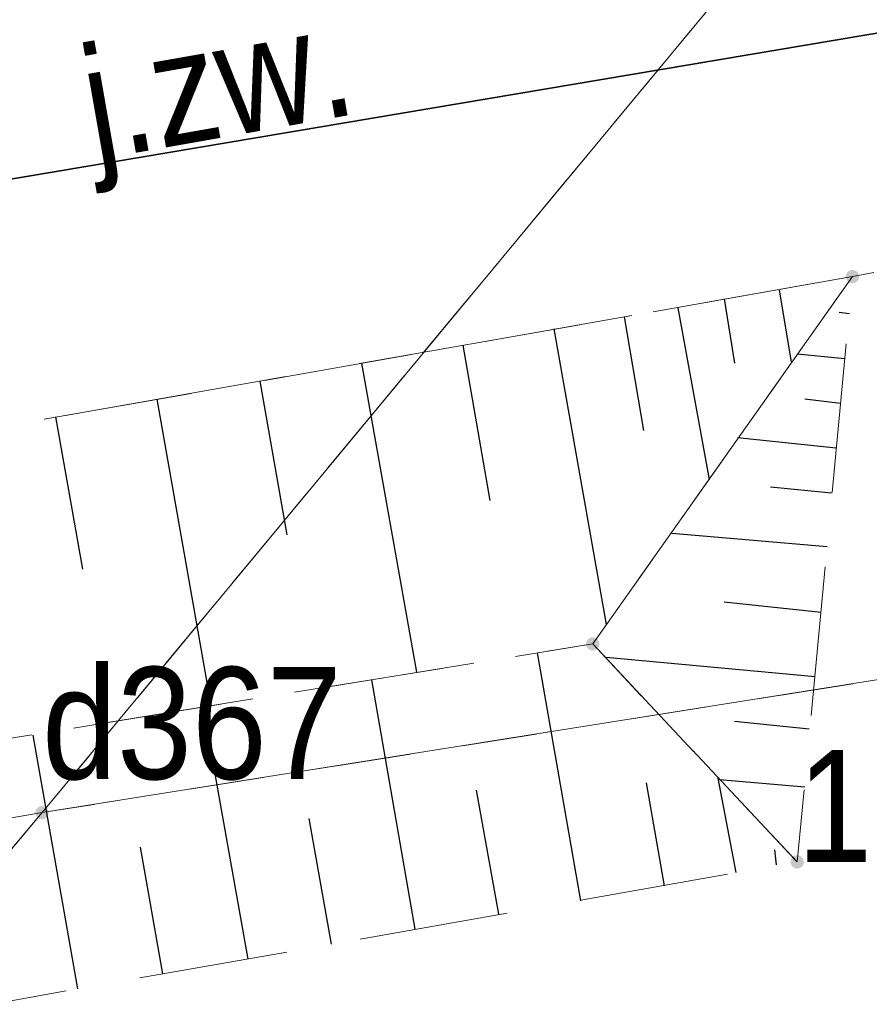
# Model space of a CAD drawing. Header units: metres. Extents: x 5590113 to 5596324, y 5910954 to 5916249.
# Tile 172 of 256: x 5592548 to 5592554, y 5913885 to 5913892. Entities that reach past the tile are written whole.
import ezdxf
from ezdxf.enums import TextEntityAlignment as Align

# ---------------------------------------------------------------- set-up
doc = ezdxf.new("R2010")
doc.units = ezdxf.units.M
for name, pattern in [('1.0_0.5', [1.5, 1, -0.5]), ('1.5_0.5', [2, 1.5, -0.5]), ('219-500', [0]), ('egug-500', [1, 0.5, -0.5])]:
    doc.linetypes.add(name, pattern=pattern)
doc.layers.get('0').update_dxf_attribs({"color": 2, "lineweight": 5})
doc.styles.get("Standard").update_dxf_attribs({"font": 'Working1250', "width": 0.75})

# ---------------------------------------------------------------- blocks, each defined once
blk = doc.blocks.new('203')
at = {"linetype": 'Continuous', "lineweight": 0}
h = blk.add_hatch(color=0, dxfattribs=at)
edge = h.paths.add_edge_path()
edge.add_arc((0, 0), 0.045, 0, 360)
blk = doc.blocks.new('PW01')
at = {"linetype": 'Continuous', "lineweight": 13}
h = blk.add_hatch(color=0, dxfattribs=at)
edge = h.paths.add_edge_path()
edge.add_arc((0, 0), 0.045, 0, 360)

msp = doc.modelspace()

# ---------------------------------------------------------------- linework, layer by layer
at = {"layer": '000 Inne (niezydentyfikowane)', "color": 7, "linetype": 'CONTINUOUS', "lineweight": 25, "flags": 128}
for points in [[(5592552.94, 5913889.85), (5592553.01, 5913889.42)], [(5592553.31, 5913889.91), (5592553.39, 5913889.43)], [(5592552.63, 5913889.79), (5592552.84, 5913888.64)], [(5592552.27, 5913889.73), (5592552.4, 5913888.97)], [(5592553.78, 5913889.75), (5592553.71, 5913889.76)], [(5592551.8, 5913889.65), (5592552.15, 5913887.67)], [(5592551.19, 5913889.54), (5592551.37, 5913888.5)], [(5592553.75, 5913889.45), (5592553.43, 5913889.48)], [(5592550.51, 5913889.42), (5592550.88, 5913887.35)], [(5592549.83, 5913889.3), (5592550.01, 5913888.27)], [(5592549.14, 5913889.18), (5592549.5, 5913887.13)], [(5592553.72, 5913889.15), (5592553.48, 5913889.18)], [(5592548.46, 5913889.06), (5592548.64, 5913888.04)], [(5592553.69, 5913888.85), (5592553.03, 5913888.92)], [(5592553.66, 5913888.55), (5592553.25, 5913888.59)], [(5592553.63, 5913888.19), (5592552.59, 5913888.28)], [(5592553.59, 5913887.75), (5592552.94, 5913887.82)], [(5592551.98, 5913885.82), (5592551.69, 5913887.48)], [(5592553.55, 5913887.32), (5592552.15, 5913887.45)], [(5592550.87, 5913885.63), (5592550.58, 5913887.3)], [(5592549.75, 5913885.43), (5592549.45, 5913887.12)], [(5592553.51, 5913886.97), (5592553.01, 5913887.02)], [(5592548.61, 5913885.23), (5592548.31, 5913886.93)], [(5592553.02, 5913886.01), (5592552.9, 5913886.64)], [(5592553.48, 5913886.58), (5592552.91, 5913886.63)], [(5592551.43, 5913885.73), (5592551.28, 5913886.56)], [(5592552.54, 5913885.92), (5592552.42, 5913886.61)], [(5592550.31, 5913885.53), (5592550.16, 5913886.37)], [(5592549.18, 5913885.33), (5592549.03, 5913886.18)], [(5592553.29, 5913886.06), (5592553.28, 5913886.16)]]:
    msp.add_lwpolyline(points, dxfattribs=at)
at = {"layer": '218-kontur użytku gruntowego', "color": 3, "linetype": 'egug-500', "lineweight": 18, "flags": 128}
for points in [[(5592548.37, 5913886.41), (5592667.23, 5913905.31)], [(5592667.23, 5913905.31), (5592548.37, 5913886.41)], [(5592548.37, 5913886.41), (5592557.82, 5913897.8)], [(5592557.82, 5913897.8), (5592548.37, 5913886.41)], [(5592059.82, 5913801.54), (5592548.37, 5913886.41)], [(5592548.37, 5913886.41), (5592059.82, 5913801.54)], [(5592533.97, 5913869.27), (5592548.37, 5913886.41)], [(5592548.37, 5913886.41), (5592533.97, 5913869.27)]]:
    msp.add_lwpolyline(points, dxfattribs=at)
at = {"layer": '219-działka ewidencyjna', "color": 7, "linetype": '219-500', "lineweight": 18, "flags": 128}
for points in [[(5592667.23, 5913905.31), (5592548.37, 5913886.41)], [(5592557.82, 5913897.8), (5592548.37, 5913886.41)], [(5592548.37, 5913886.41), (5592059.82, 5913801.54)], [(5592548.37, 5913886.41), (5592533.97, 5913869.27)]]:
    msp.add_lwpolyline(points, dxfattribs=at)
at = {"layer": 'jezdnia', "color": 7, "linetype": '1.5_0.5', "lineweight": 18, "flags": 128}
msp.add_lwpolyline([(5592560.99, 5913894.76), (5592553.13, 5913893.66), (5592520.14, 5913887.77), (5592491.52, 5913883.28), (5592458.32, 5913877.68), (5592416.27, 5913870.99), (5592373.05, 5913863.38), (5592352.68, 5913859.99), (5592330.83, 5913856.66), (5592283.81, 5913848.84), (5592244.88, 5913842.4), (5592214.54, 5913837.41), (5592203.81, 5913835.32), (5592192.93, 5913833.35), (5592166.93, 5913828.92), (5592165.48, 5913828.94), (5592123.61, 5913821.77), (5592082.5, 5913814.97), (5592067.6, 5913812.64), (5592031.69, 5913807.16), (5591998.21, 5913803.27), (5591972.59, 5913802.11), (5591926.27, 5913805.12), (5591886.88, 5913807.05), (5591845.55, 5913811.02), (5591803.02, 5913811.83), (5591766.74, 5913808.84), (5591732.5, 5913804.67), (5591705.28, 5913800.32), (5591668.78, 5913797.06), (5591634.69, 5913796.49), (5591598.47, 5913799.1), (5591565.49, 5913804.14), (5591540.23, 5913809.45), (5591506.34, 5913816.27), (5591458.05, 5913827.41), (5591453.24, 5913828.16), (5591421.71, 5913834.47), (5591390.53, 5913842.74), (5591354.23, 5913854.1), (5591312.27, 5913868.45), (5591274.04, 5913883.22), (5591233.07, 5913899.1), (5591200.87, 5913911.39), (5591162.67, 5913925.55), (5591130.64, 5913935.4), (5591105.4, 5913943.68), (5591044.92, 5913959.09), (5591024.46, 5913963.59), (5591008.7, 5913966.62), (5590976.04, 5913972.91), (5590941.85, 5913979.75), (5590913.38, 5913985.42), (5590877.77, 5913992.4), (5590854.68, 5913997.09), (5590852.5, 5913997.19), (5590816.95, 5914004.36), (5590782.36, 5914010.89), (5590754.44, 5914016.91), (5590709.64, 5914024.79), (5590709.21, 5914022.18), (5590749.8, 5914013.31), (5590753.11, 5914013.34), (5590782.23, 5914007.74), (5590816.82, 5914001.24), (5590852.44, 5913993.82), (5590879.89, 5913988.56), (5590912.22, 5913981.93), (5590941.97, 5913975.9), (5590975.47, 5913970.01), (5591007.31, 5913963.38), (5591024.35, 5913960.24), (5591047.8, 5913954.44), (5591096, 5913941.57), (5591104.19, 5913940.01), (5591124.79, 5913934.11), (5591163.32, 5913921.5), (5591198.29, 5913908.21), (5591231.15, 5913896.02), (5591272.44, 5913880.05), (5591309.63, 5913865.7), (5591352.73, 5913850.65), (5591389.8, 5913839.1), (5591420.47, 5913830.45), (5591452.72, 5913823.59), (5591457.45, 5913822.39), (5591506.45, 5913812.81), (5591539.66, 5913806), (5591564.06, 5913801.02), (5591597.32, 5913795.5), (5591634.93, 5913792.63), (5591667.6, 5913793.11), (5591705.47, 5913796.78), (5591732.98, 5913800.51), (5591765.54, 5913805.17), (5591804.19, 5913807.96), (5591845.83, 5913807.23), (5591886.6, 5913803.45), (5591925.53, 5913800.19), (5591972.88, 5913798.36), (5591998.22, 5913799.49), (5592032.46, 5913803.33), (5592069.13, 5913809.26), (5592083.37, 5913811.57), (5592123.83, 5913818.15), (5592166.61, 5913825.31), (5592168.39, 5913825.99), (5592193.16, 5913830.14), (5592204.68, 5913831.77), (5592214.53, 5913833.6), (5592246.06, 5913838.68), (5592288.1, 5913845.58), (5592332.49, 5913853.22), (5592373.92, 5913860.02), (5592415.49, 5913866.89), (5592458.06, 5913874), (5592486.91, 5913878.43), (5592520.25, 5913884.08), (5592553.8, 5913890), (5592559.95, 5913891.17)], close=True, dxfattribs=at)
at = {"layer": 'skarpa nieumocniona', "color": 7, "linetype": '1.0_0.5', "lineweight": 18, "flags": 128}
for points in [[(5592553.8, 5913890), (5592520.25, 5913884.08), (5592486.91, 5913878.43), (5592458.06, 5913874), (5592415.49, 5913866.89), (5592373.92, 5913860.02), (5592332.49, 5913853.22), (5592288.1, 5913845.58), (5592246.06, 5913838.68), (5592214.53, 5913833.6), (5592204.68, 5913831.77), (5592193.16, 5913830.14), (5592168.39, 5913825.99), (5592166.61, 5913825.31), (5592123.83, 5913818.15), (5592083.37, 5913811.57), (5592069.13, 5913809.26), (5592032.46, 5913803.33), (5591998.22, 5913799.49), (5591972.88, 5913798.36), (5591930.08, 5913798.79), (5591931.83, 5913796.58), (5591974, 5913795.16), (5591998.8, 5913796.41), (5592032.78, 5913799.89), (5592069.15, 5913805.67), (5592084.38, 5913808.06), (5592124.32, 5913814.94), (5592167.72, 5913822.4), (5592205.83, 5913828.8), (5592246.58, 5913835.74), (5592286.5, 5913842.42), (5592334.7, 5913850.89), (5592374.3, 5913857.53), (5592415.1, 5913863.97), (5592456.78, 5913871.42), (5592484.4, 5913875.88), (5592520.74, 5913882.47), (5592552.06, 5913887.54)], [(5592553.8, 5913890), (5592520.25, 5913884.08), (5592486.91, 5913878.43), (5592458.06, 5913874), (5592415.49, 5913866.89), (5592373.92, 5913860.02), (5592332.49, 5913853.22), (5592288.1, 5913845.58), (5592246.06, 5913838.68), (5592214.53, 5913833.6), (5592204.68, 5913831.77), (5592193.16, 5913830.14), (5592168.39, 5913825.99), (5592166.61, 5913825.31), (5592123.83, 5913818.15), (5592083.37, 5913811.57), (5592069.13, 5913809.26), (5592032.46, 5913803.33), (5591998.22, 5913799.49), (5591972.88, 5913798.36), (5591930.08, 5913798.79), (5591931.83, 5913796.58), (5591974, 5913795.16), (5591998.8, 5913796.41), (5592032.78, 5913799.89), (5592069.15, 5913805.67), (5592084.38, 5913808.06), (5592124.32, 5913814.94), (5592167.72, 5913822.4), (5592205.83, 5913828.8), (5592246.58, 5913835.74), (5592286.5, 5913842.42), (5592334.7, 5913850.89), (5592374.3, 5913857.53), (5592415.1, 5913863.97), (5592456.78, 5913871.42), (5592484.4, 5913875.88), (5592520.74, 5913882.47), (5592552.06, 5913887.54)], [(5592553.8, 5913890), (5592552.06, 5913887.54), (5592553.43, 5913886.08)], [(5592553.8, 5913890), (5592552.06, 5913887.54), (5592553.43, 5913886.08)], [(5592205.83, 5913828.8), (5592167.72, 5913822.4), (5592124.32, 5913814.94), (5592084.38, 5913808.06), (5592069.15, 5913805.67), (5592032.78, 5913799.89), (5591998.8, 5913796.41), (5591974, 5913795.16), (5591931.83, 5913796.58), (5591930.38, 5913795.88), (5591976.39, 5913793.8), (5591998.22, 5913794.38), (5592033.17, 5913797.71), (5592069.51, 5913803.17), (5592085.08, 5913805.79), (5592125, 5913812.88), (5592169.29, 5913820.21), (5592206.17, 5913826.5), (5592246.43, 5913833.44), (5592287.83, 5913840.73), (5592336.15, 5913849.13), (5592374.64, 5913855.54), (5592413.34, 5913861.89), (5592456.02, 5913869.43), (5592484.48, 5913874.48), (5592520.78, 5913880.32), (5592553.43, 5913886.08), (5592552.06, 5913887.54), (5592520.74, 5913882.47), (5592484.4, 5913875.88), (5592456.78, 5913871.42), (5592415.1, 5913863.97), (5592374.3, 5913857.53), (5592334.7, 5913850.89), (5592286.5, 5913842.42), (5592246.58, 5913835.74)], [(5592205.83, 5913828.8), (5592167.72, 5913822.4), (5592124.32, 5913814.94), (5592084.38, 5913808.06), (5592069.15, 5913805.67), (5592032.78, 5913799.89), (5591998.8, 5913796.41), (5591974, 5913795.16), (5591931.83, 5913796.58), (5591930.38, 5913795.88), (5591976.39, 5913793.8), (5591998.22, 5913794.38), (5592033.17, 5913797.71), (5592069.51, 5913803.17), (5592085.08, 5913805.79), (5592125, 5913812.88), (5592169.29, 5913820.21), (5592206.17, 5913826.5), (5592246.43, 5913833.44), (5592287.83, 5913840.73), (5592336.15, 5913849.13), (5592374.64, 5913855.54), (5592413.34, 5913861.89), (5592456.02, 5913869.43), (5592484.48, 5913874.48), (5592520.78, 5913880.32), (5592553.43, 5913886.08), (5592552.06, 5913887.54), (5592520.74, 5913882.47), (5592484.4, 5913875.88), (5592456.78, 5913871.42), (5592415.1, 5913863.97), (5592374.3, 5913857.53), (5592334.7, 5913850.89), (5592286.5, 5913842.42), (5592246.58, 5913835.74)]]:
    msp.add_lwpolyline(points, close=True, dxfattribs=at)
at = {"layer": 'tor', "color": 7, "linetype": 'CONTINUOUS', "lineweight": 35, "flags": 128}
msp.add_lwpolyline([(5593104.26, 5913984.29), (5592952.77, 5913958.68), (5592882.44, 5913946.82), (5592818.12, 5913935.98), (5592604.51, 5913900.15), (5592483.84, 5913879.81), (5592336.38, 5913855.26), (5592237.65, 5913838.91), (5592041.6, 5913806.49), (5591989.84, 5913800.72), (5591953.24, 5913800), (5591891.63, 5913804.31), (5591858.74, 5913807.76), (5591815.59, 5913809.65), (5591787.05, 5913808.64), (5591694.13, 5913797.12), (5591644.74, 5913794.13), (5591594.03, 5913797.66), (5591572.2, 5913801.11), (5591544.02, 5913806.6)], dxfattribs=at)

# ---------------------------------------------------------------- block references
at = {"layer": '203-punkt graniczny', "color": 7, "linetype": 'CONTINUOUS', "lineweight": 18}
msp.add_blockref('203', (5592548.37, 5913886.41), dxfattribs=at)
at = {"layer": 'pikieta naturalna', "color": 7, "linetype": 'CONTINUOUS', "lineweight": 13}
for p in [(5592553.8, 5913890), (5592552.06, 5913887.54), (5592553.43, 5913886.08)]:
    msp.add_blockref('PW01', p, dxfattribs=at)

# ---------------------------------------------------------------- texts
at = {"layer": '203-punkt graniczny-Atr103', "color": 7, "width": 0.9}
msp.add_text('d367', height=0.75, dxfattribs=at).set_placement((5592548.37, 5913886.41), align=Align.BOTTOM_LEFT)
msp.add_text('d367', height=0.75, dxfattribs=at).set_placement((5592548.37, 5913886.41), align=Align.BOTTOM_LEFT)
at = {"layer": 'jezdnia-Atr17', "color": 7, "width": 0.9}
msp.add_text('j.zw.', height=0.75, rotation=10, dxfattribs=at).set_placement((5592548.72, 5913890.78))
at = {"layer": 'pikieta naturalna-Atr2', "color": 7, "width": 0.9}
msp.add_text('123.7', height=0.75, dxfattribs=at).set_placement((5592553.43, 5913886.08))

doc.saveas('drawing.dxf')
